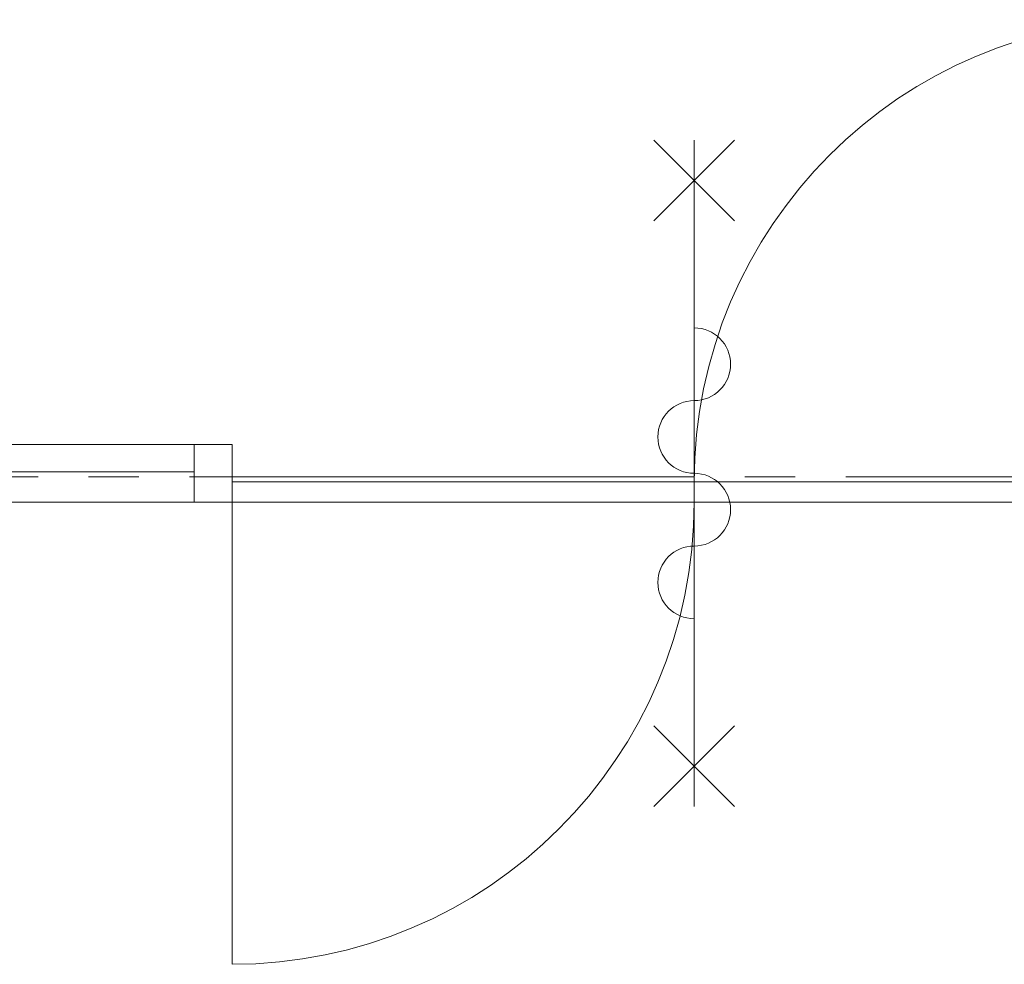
# Model space of a CAD drawing. Header units: millimetres. Extents: x 10 to 584, y 10 to 831.
# Tile 35 of 61: x 169 to 188, y 610 to 628. Entities that reach past the tile are written whole.
import ezdxf
from ezdxf.xclip import XClip

# ---------------------------------------------------------------- set-up
doc = ezdxf.new("R2010")
doc.units = ezdxf.units.MM
doc.header["$MEASUREMENT"] = 0
doc.header["$XCLIPFRAME"] = 0
doc.linetypes.add('B0204', pattern=[13, 10, -1, 1, -1])
doc.layers.add('22 NC Binnenwanden Deuren', color=7, linetype='Continuous')
doc.layers.add('A Stramien', color=7, linetype='Continuous')

# ---------------------------------------------------------------- blocks, each defined once
blk = doc.blocks.new('Drawing_2_2', base_point=(78, 259.188))
at = {"layer": '22 NC Binnenwanden Deuren', "color": 1, "linetype": 'Continuous', "lineweight": 0}
for p, q in [((182.8, 624.258), (181.2, 625.858)), ((181.2, 624.258), (182.8, 625.858)), ((182, 625.858), (182, 612.658)), ((172.845, 619.828), (172.095, 619.828)), ((172.095, 619.828), (172.095, 618.688)), ((172.845, 618.688), (172.845, 619.828)), ((159.42, 619.288), (172.095, 619.288)), ((172.845, 618.688), (172.845, 619.088)), ((172.845, 619.088), (182, 619.088)), ((182, 619.088), (182, 618.688)), ((182, 619.088), (182, 618.688)), ((182, 619.088), (191.155, 619.088)), ((182, 618.688), (182, 619.088)), ((159.42, 618.688), (172.095, 618.688)), ((172.095, 618.688), (172.845, 618.688)), ((172.845, 618.688), (172.845, 609.533)), ((182, 618.688), (172.845, 618.688)), ((191.155, 618.688), (182, 618.688)), ((182.8, 614.258), (181.2, 612.658)), ((181.2, 614.258), (182.8, 612.658))]:
    blk.add_line(p, q, dxfattribs=at)
at = {"layer": '22 NC Binnenwanden Deuren', "color": 1, "linetype": 'Continuous', "lineweight": 0, "flags": 128}
blk.add_lwpolyline([(159.42, 618.688), (172.095, 618.688), (172.095, 619.828), (159.42, 619.828)], close=True, dxfattribs=at)
at = {"layer": '22 NC Binnenwanden Deuren', "color": 1, "linetype": 'Continuous', "lineweight": 0}
for centre, radius, start, end in [((191.155, 619.088), 9.155, 90, 180), ((182, 621.418), 0.72, 270, 90), ((182, 619.978), 0.72, 90, 270), ((182, 618.538), 0.72, 270, 90), ((172.845, 618.688), 9.155, 270, 0), ((182, 617.098), 0.72, 90, 270)]:
    blk.add_arc(centre, radius, start, end, dxfattribs=at)
at = {"layer": 'A Stramien', "color": 9, "linetype": 'B0204', "lineweight": 0}
blk.add_line((68, 619.188), (520.556, 619.188), dxfattribs=at)

msp = doc.modelspace()

# ---------------------------------------------------------------- block references
at = {"color": 4, "linetype": 'Continuous', "lineweight": 0}
ref = msp.add_blockref('Drawing_2_2', (78, 259.188), dxfattribs=at)
XClip(ref).set_block_clipping_path([(30, 141.736842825), (586.5626696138, 807.8168177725)])

doc.saveas('drawing.dxf')
